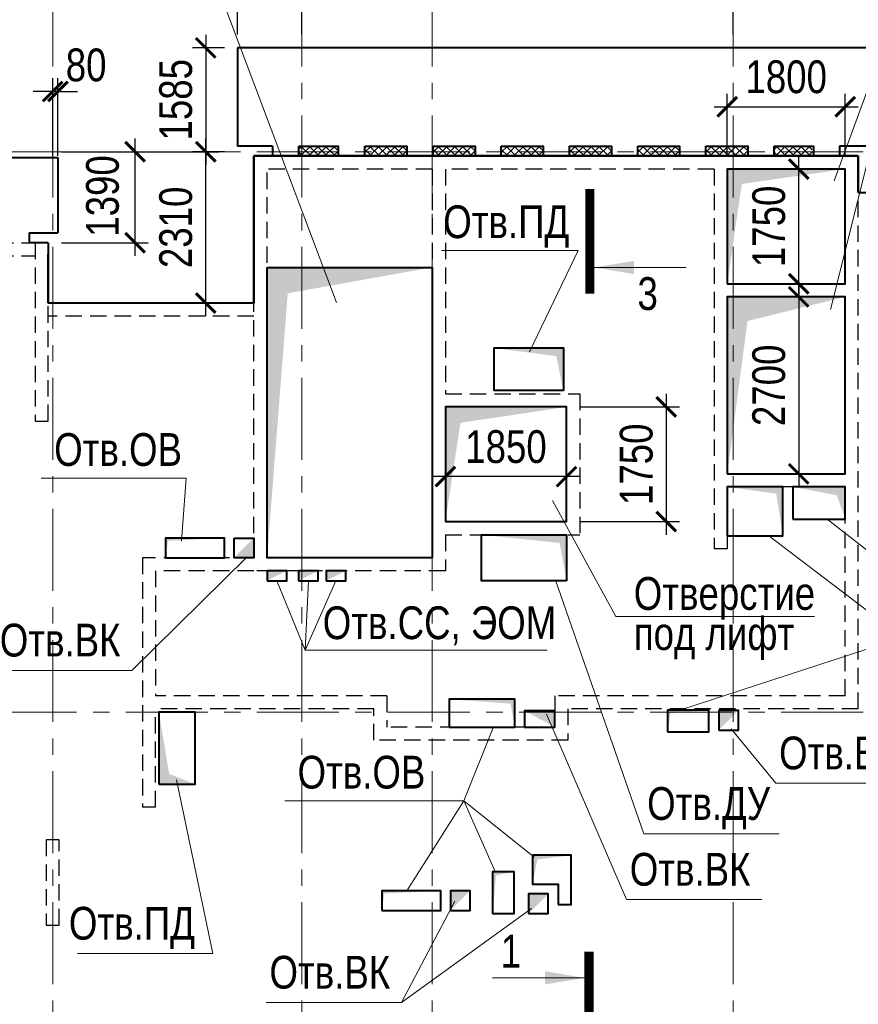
# Model space of a CAD drawing. Header units: inches. Extents: x -8638239 to -8523853, y 3840912 to 4564380.
# Tile 41 of 106: x -8577035 to -8564242, y 4109934 to 4124955. Entities that reach past the tile are written whole.
import ezdxf
from ezdxf.enums import TextEntityAlignment as Align

# ---------------------------------------------------------------- set-up
doc = ezdxf.new("R2010")
doc.units = ezdxf.units.IN
doc.header["$LTSCALE"] = 1000
doc.header["$MEASUREMENT"] = 0
doc.linetypes.add('CENTER', pattern=[2, 1.25, -0.25, 0.25, -0.25])
doc.linetypes.add('HIDDEN', pattern=[0.375, 0.25, -0.125])
for name, color, linetype, lineweight in [('СК-040-С(тены)', 12, 'HIDDEN', 25), ('СК-043-С-ПИЛОНЫ', 5, 'HIDDEN', 25), ('СК-050-П(литы перекрытия)', 3, 'Continuous', 40), ('СК-051-1-П-ОТВЕРСТИЯ ОВ ДУ', 5, 'Continuous', 40), ('СК-051-2-П-ОТВЕРСТИЯ ВК', 1, 'Continuous', 40), ('СК-051-4-П-ОТВЕРСТИЯ ЭО', 2, 'Continuous', 40), ('СК-052-П-БАЛКИ', 1, 'HIDDEN', 30), ('СК-100-О(си)', 7, 'CENTER', 15), ('СК-110-О-РАЗМЕРЫ', 7, 'Continuous', 15), ('СК-300-Р(азмеры)', 7, 'Continuous', 20), ('СК-400-Т(екст)', 7, 'Continuous', 20), ('СК-451-1-Т-ОТВ ОВ ДУ', 5, 'Continuous', 20), ('СК-451-2-Т-ОТВ ВК', 1, 'Continuous', 20), ('СК-451-3-Т-ОТВ ЭО', 2, 'Continuous', 20), ('СК-500-С(ечения)', 5, 'Continuous', 40), ('СК-600-Ш(триховка)', 250, 'Continuous', 13)]:
    doc.layers.add(name, color=color, linetype=linetype, lineweight=lineweight)
doc.styles.add('ARIAL_annotative', font='arial.ttf', dxfattribs={"width": 0.8, "height": 2.5})
doc.styles.add('RUSS', font='arial.ttf', dxfattribs={"width": 0.8})
doc.dimstyles.new('100-200', dxfattribs={"dimscale": 0, "dimtxt": 500, "dimasz": 300, "dimexe": 200, "dimexo": 200, "dimgap": 200, "dimtad": 1, "dimdec": 0, "dimzin": 0, "dimdsep": 46, "dimtxsty": 'RUSS', "dimblk": 'ARCHTICK', "dimcen": 0.096, "dimdle": 200, "dimclrd": 7, "dimclre": 7, "dimclrt": 256, "dimadec": 0, "dimazin": 0, "dimtfac": 1, "dimtdec": 0, "dimtmove": 2, "dimatfit": 3, "dimldrblk": 'OBLIQUE', "dimfxl": 1, "dimtolj": 1, "dimtzin": 0, "dimarcsym": 0})

# ---------------------------------------------------------------- blocks, each defined once
blk = doc.blocks.new('оси')
at = {"layer": 'СК-100-О(си)'}
for p, q in [((-17800, 18534.9), (-17800, -7257.5)), ((-14000, 18534.9), (-14000, -7257.5)), ((-12010, 18534.9), (-12010, -7257.5)), ((-7420, 18534.9), (-7420, -7257.5)), ((-46685.3, 15985), (5846.2, 15985)), ((-46685.3, 7435), (5846.2, 7435))]:
    blk.add_line(p, q, dxfattribs=at)
blk = doc.blocks.new('A$C858fb3ef')
at = {"layer": 'СК-300-Р(азмеры)'}
blk.add_blockref('оси', (0, 0), dxfattribs=at)
blk = doc.blocks.new('A$C573b34c5')
blk.add_blockref('A$C858fb3ef', (0, 0))
blk = doc.blocks.new('Сечение')
at = {"layer": 'СК-500-С(ечения)', "linetype": 'Continuous', "lineweight": 15, "ltscale": 100}
blk.add_line((-200, -35), (-200, -735), dxfattribs=at)
at = {"layer": 'СК-500-С(ечения)', "linetype": 'Continuous', "ltscale": 100, "const_width": 70}
blk.add_lwpolyline([(-400, 0), (400, 0)], dxfattribs=at)
at = {"layer": 'СК-500-С(ечения)', "linetype": 'Continuous', "ltscale": 100}
blk.add_solid([(-200, -35), (-250.3, -335.5), (-149.7, -335.5)], dxfattribs=at)
blk = doc.blocks.new('*U23')
at = {"layer": 'СК-400-Т(екст)', "ltscale": 100, "yscale": 0.01, "zscale": 0.01, "rotation": 89.99999999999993}
for p, xscale in [((0, -4), -0.01), ((0, -27.388), 0.01)]:
    blk.add_blockref('Сечение', p, dxfattribs=dict(at, xscale=xscale))
at = {"layer": 'СК-500-С(ечения)', "color": 0, "ltscale": 100, "style": 'ARIAL_annotative', "width": 0.8}
blk.add_attdef('НОМЕР_СЕЧЕНИЯ_1_1(НОМЕР_ЛИСТА)', text='', height=2.5, rotation=180, dxfattribs=at).set_placement((6.74, -1.226), align=Align.RIGHT)
blk.add_attdef('НОМЕР_СЕЧЕНИЯ_2_1(НОМЕР_ЛИСТА)', text='', height=2.5, rotation=180, dxfattribs=at).set_placement((6.74, -29.421), align=Align.BOTTOM_LEFT)
blk = doc.blocks.new('*U31')
at = {"layer": 'СК-400-Т(екст)', "ltscale": 100, "yscale": 0.01, "zscale": 0.01, "rotation": 89.99999999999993}
for p, xscale in [((0, -4), -0.01), ((0, -26.045), 0.01)]:
    blk.add_blockref('Сечение', p, dxfattribs=dict(at, xscale=xscale))
at = {"layer": 'СК-500-С(ечения)', "color": 0, "ltscale": 100, "style": 'ARIAL_annotative', "width": 0.8}
blk.add_attdef('НОМЕР_СЕЧЕНИЯ_1_1(НОМЕР_ЛИСТА)', text='', height=2.5, rotation=180, dxfattribs=at).set_placement((6.74, -1.226), align=Align.RIGHT)
blk.add_attdef('НОМЕР_СЕЧЕНИЯ_2_1(НОМЕР_ЛИСТА)', text='', height=2.5, rotation=180, dxfattribs=at).set_placement((6.74, -28.078), align=Align.BOTTOM_LEFT)
blk = doc.blocks.new('A$Cc2edbf5f_19эт')
at = {"layer": 'СК-040-С(тены)'}
for p, q in [((38410, 15920), (29190, 15920)), ((29190, 9790), (29190, 15920)), ((38410, 7485), (38410, 15920)), ((31910, 15720), (29390, 15720)), ((29390, 9790), (29390, 15720)), ((31910, 15720), (31910, 9790)), ((32110, 15720), (32110, 12290)), ((36210, 15720), (32110, 15720)), ((36210, 15720), (36210, 9925)), ((38210, 15720), (36410, 15720)), ((36410, 15720), (36410, 13970)), ((38210, 13970), (38210, 15720)), ((38210, 13970), (36410, 13970)), ((38210, 13770), (36410, 13770)), ((36410, 13770), (36410, 11070)), ((38210, 11070), (38210, 13770)), ((32110, 12290), (34160, 12290)), ((34160, 12290), (34160, 10140)), ((32110, 12090), (32110, 10340)), ((32110, 12090), (33960, 12090)), ((33960, 12090), (33960, 10340)), ((38210, 11070), (36410, 11070)), ((38210, 10870), (36410, 10870)), ((36410, 10870), (36410, 9925)), ((38210, 7685), (38210, 10870)), ((32110, 10340), (33960, 10340)), ((32110, 10140), (32110, 9590)), ((32110, 10140), (34160, 10140)), ((36410, 9925), (36210, 9925)), ((27490, 9790), (27490, 5985)), ((29190, 9790), (27490, 9790)), ((29190, 9790), (29190, 9790)), ((31910, 9790), (29390, 9790)), ((27690, 9590), (27690, 7685)), ((29190, 9590), (27690, 9590)), ((32110, 9590), (29190, 9590)), ((31220, 7685), (27690, 7685)), ((31220, 7685), (31220, 7205)), ((38210, 7685), (33780, 7685)), ((33780, 7685), (33780, 7205)), ((31020, 7485), (27690, 7485)), ((27690, 5985), (27690, 7485)), ((31020, 7005), (31020, 7485)), ((38410, 7485), (33980, 7485)), ((33980, 7485), (33980, 7005)), ((33780, 7205), (31220, 7205)), ((33980, 7005), (31020, 7005)), ((27690, 5985), (27490, 5985))]:
    blk.add_line(p, q, dxfattribs=at)
blk.add_lwpolyline([(25853, 14595), (25853, 11876), (26053, 11876), (26053, 14595)], close=True, dxfattribs=at)
at = {"layer": 'СК-043-С-ПИЛОНЫ'}
for p, q in [((26220, 5485), (26020, 5485)), ((26020, 5485), (26020, 4186)), ((26220, 4186), (26220, 5485)), ((26020, 4186), (26220, 4186))]:
    blk.add_line(p, q, dxfattribs=at)
blk = doc.blocks.new('_ArchTick')
at = {"color": 0, "linetype": 'ByBlock', "const_width": 0.15}
blk.add_lwpolyline([(-0.5, -0.5), (0.5, 0.5)], dxfattribs=at)
blk = doc.blocks.new('*D600')
at = {"layer": 'Defpoints', "color": 0, "transparency": 16777216}
for p in [(-8575390, 4122941), (-8574198, 4122941), (-8575390, 4120632)]:
    blk.add_point(p, dxfattribs=at)
at = {"layer": 'СК-110-О-РАЗМЕРЫ', "color": 7, "lineweight": -2, "transparency": 16777216}
for p, q in [((-8574198, 4120432), (-8574198, 4123141)), ((-8575190, 4122941), (-8573998, 4122941)), ((-8575190, 4120632), (-8573998, 4120632))]:
    blk.add_line(p, q, dxfattribs=at)
at = {"layer": 'СК-110-О-РАЗМЕРЫ', "color": 7, "lineweight": -2, "transparency": 16777216, "xscale": 300, "yscale": 300, "zscale": 300}
for p, rotation in [((-8574198, 4122941), 90), ((-8574198, 4120632), 270)]:
    blk.add_blockref('_ArchTick', p, dxfattribs=dict(at, rotation=rotation))
at = {"layer": 'СК-110-О-РАЗМЕРЫ', "transparency": 16777216, "insert": (-8574653, 4121787), "char_height": 500, "attachment_point": 5, "rotation": 90, "style": 'RUSS'}
blk.add_mtext('\\A1;2310', dxfattribs=at)
blk = doc.blocks.new('_Oblique')
at = {"color": 0, "linetype": 'ByBlock', "lineweight": -2}
blk.add_line((-0.5, -0.5), (0.5, 0.5), dxfattribs=at)
blk = doc.blocks.new('*D601')
at = {"layer": 'Defpoints', "color": 0, "transparency": 16777216}
for p in [(-8573712, 4124526), (-8574198, 4122941), (-8573712, 4122941)]:
    blk.add_point(p, dxfattribs=at)
at = {"layer": 'СК-110-О-РАЗМЕРЫ', "color": 7, "lineweight": -2, "transparency": 16777216}
for p, q in [((-8574198, 4124726), (-8574198, 4122741)), ((-8573912, 4124526), (-8574398, 4124526)), ((-8573912, 4122941), (-8574398, 4122941))]:
    blk.add_line(p, q, dxfattribs=at)
at = {"layer": 'СК-110-О-РАЗМЕРЫ', "color": 7, "lineweight": -2, "transparency": 16777216, "xscale": 300, "yscale": 300, "zscale": 300}
for p, rotation in [((-8574198, 4124526), 90), ((-8574198, 4122941), 270)]:
    blk.add_blockref('_ArchTick', p, dxfattribs=dict(at, rotation=rotation))
at = {"layer": 'СК-110-О-РАЗМЕРЫ', "transparency": 16777216, "insert": (-8574653, 4123734), "char_height": 500, "attachment_point": 5, "rotation": 90, "style": 'RUSS'}
blk.add_mtext('\\A1;1585', dxfattribs=at)
blk = doc.blocks.new('*D602')
at = {"layer": 'Defpoints', "color": 0, "transparency": 16777216}
for p in [(-8568692, 4119047), (-8568692, 4117297), (-8567172, 4117297)]:
    blk.add_point(p, dxfattribs=at)
at = {"layer": 'СК-110-О-РАЗМЕРЫ', "color": 7, "lineweight": -2, "transparency": 16777216}
for p, q in [((-8567172, 4119247), (-8567172, 4117097)), ((-8568492, 4119047), (-8566972, 4119047)), ((-8568492, 4117297), (-8566972, 4117297))]:
    blk.add_line(p, q, dxfattribs=at)
at = {"layer": 'СК-110-О-РАЗМЕРЫ', "color": 7, "lineweight": -2, "transparency": 16777216, "xscale": 300, "yscale": 300, "zscale": 300}
for p, rotation in [((-8567172, 4119047), 90), ((-8567172, 4117297), 270)]:
    blk.add_blockref('_ArchTick', p, dxfattribs=dict(at, rotation=rotation))
at = {"layer": 'СК-110-О-РАЗМЕРЫ', "transparency": 16777216, "insert": (-8567627, 4118172), "char_height": 500, "attachment_point": 5, "rotation": 90, "style": 'RUSS'}
blk.add_mtext('\\A1;1750', dxfattribs=at)
blk = doc.blocks.new('*D603')
at = {"layer": 'Defpoints', "color": 0, "transparency": 16777216}
for p in [(-8570542, 4119047), (-8568692, 4119047), (-8570542, 4117984)]:
    blk.add_point(p, dxfattribs=at)
at = {"layer": 'СК-110-О-РАЗМЕРЫ', "color": 7, "lineweight": -2, "transparency": 16777216}
for p, q in [((-8570542, 4118847), (-8570542, 4117784)), ((-8568692, 4118847), (-8568692, 4117784)), ((-8568492, 4117984), (-8570742, 4117984))]:
    blk.add_line(p, q, dxfattribs=at)
at = {"layer": 'СК-110-О-РАЗМЕРЫ', "color": 7, "lineweight": -2, "transparency": 16777216, "xscale": 300, "yscale": 300, "zscale": 300, "rotation": 180}
blk.add_blockref('_ArchTick', (-8570542, 4117984), dxfattribs=at)
at = {"layer": 'СК-110-О-РАЗМЕРЫ', "color": 7, "lineweight": -2, "transparency": 16777216, "xscale": 300, "yscale": 300, "zscale": 300}
blk.add_blockref('_ArchTick', (-8568692, 4117984), dxfattribs=at)
at = {"layer": 'СК-110-О-РАЗМЕРЫ', "transparency": 16777216, "insert": (-8569617, 4118439), "char_height": 500, "attachment_point": 5, "style": 'RUSS'}
blk.add_mtext('\\A1;1850', dxfattribs=at)
blk = doc.blocks.new('*D604')
at = {"layer": 'Defpoints', "color": 0, "transparency": 16777216}
for p in [(-8572732, 4125859), (-8573712, 4124527), (-8572732, 4124527)]:
    blk.add_point(p, dxfattribs=at)
at = {"layer": 'СК-110-О-РАЗМЕРЫ', "color": 7, "lineweight": -2, "transparency": 16777216}
for p, q in [((-8573712, 4124727), (-8573712, 4126059)), ((-8572732, 4124727), (-8572732, 4126059)), ((-8573912, 4125859), (-8572532, 4125859))]:
    blk.add_line(p, q, dxfattribs=at)
at = {"layer": 'СК-110-О-РАЗМЕРЫ', "color": 7, "lineweight": -2, "transparency": 16777216, "xscale": 300, "yscale": 300, "zscale": 300, "rotation": 180}
blk.add_blockref('_ArchTick', (-8573712, 4125859), dxfattribs=at)
at = {"layer": 'СК-110-О-РАЗМЕРЫ', "color": 7, "lineweight": -2, "transparency": 16777216, "xscale": 300, "yscale": 300, "zscale": 300}
blk.add_blockref('_ArchTick', (-8572732, 4125859), dxfattribs=at)
at = {"layer": 'СК-110-О-РАЗМЕРЫ', "transparency": 16777216, "insert": (-8573203, 4126358), "char_height": 500, "attachment_point": 5, "style": 'RUSS'}
blk.add_mtext('\\A1;980', dxfattribs=at)
blk = doc.blocks.new('*D605')
at = {"layer": 'Defpoints', "color": 0, "transparency": 16777216}
for p in [(-8566152, 4125859), (-8566152, 4124527), (-8563992, 4124527)]:
    blk.add_point(p, dxfattribs=at)
at = {"layer": 'СК-110-О-РАЗМЕРЫ', "color": 7, "lineweight": -2, "transparency": 16777216}
for p, q in [((-8566152, 4124727), (-8566152, 4126059)), ((-8563992, 4124727), (-8563992, 4126059)), ((-8563792, 4125859), (-8566352, 4125859))]:
    blk.add_line(p, q, dxfattribs=at)
at = {"layer": 'СК-110-О-РАЗМЕРЫ', "color": 7, "lineweight": -2, "transparency": 16777216, "xscale": 300, "yscale": 300, "zscale": 300, "rotation": 180}
blk.add_blockref('_ArchTick', (-8566152, 4125859), dxfattribs=at)
at = {"layer": 'СК-110-О-РАЗМЕРЫ', "color": 7, "lineweight": -2, "transparency": 16777216, "xscale": 300, "yscale": 300, "zscale": 300}
blk.add_blockref('_ArchTick', (-8563992, 4125859), dxfattribs=at)
at = {"layer": 'СК-110-О-РАЗМЕРЫ', "transparency": 16777216, "insert": (-8565072, 4126314), "char_height": 500, "attachment_point": 5, "style": 'RUSS'}
blk.add_mtext('\\A1;2160', dxfattribs=at)
blk = doc.blocks.new('*D607')
at = {"layer": 'Defpoints', "color": 0, "transparency": 16777216}
for p in [(-8564442, 4123626), (-8566242, 4122677), (-8564442, 4122677)]:
    blk.add_point(p, dxfattribs=at)
at = {"layer": 'СК-110-О-РАЗМЕРЫ', "color": 7, "lineweight": -2, "transparency": 16777216}
for p, q in [((-8566242, 4122877), (-8566242, 4123826)), ((-8564442, 4122877), (-8564442, 4123826)), ((-8566442, 4123626), (-8564242, 4123626))]:
    blk.add_line(p, q, dxfattribs=at)
at = {"layer": 'СК-110-О-РАЗМЕРЫ', "color": 7, "lineweight": -2, "transparency": 16777216, "xscale": 300, "yscale": 300, "zscale": 300, "rotation": 180}
blk.add_blockref('_ArchTick', (-8566242, 4123626), dxfattribs=at)
at = {"layer": 'СК-110-О-РАЗМЕРЫ', "color": 7, "lineweight": -2, "transparency": 16777216, "xscale": 300, "yscale": 300, "zscale": 300}
blk.add_blockref('_ArchTick', (-8564442, 4123626), dxfattribs=at)
at = {"layer": 'СК-110-О-РАЗМЕРЫ', "transparency": 16777216, "insert": (-8565342, 4124081), "char_height": 500, "attachment_point": 5, "style": 'RUSS'}
blk.add_mtext('\\A1;1800', dxfattribs=at)
blk = doc.blocks.new('*D608')
at = {"layer": 'Defpoints', "color": 0, "transparency": 16777216}
for p in [(-8566242, 4122677), (-8565151, 4122677), (-8566242, 4120927)]:
    blk.add_point(p, dxfattribs=at)
at = {"layer": 'СК-110-О-РАЗМЕРЫ', "color": 7, "lineweight": -2, "transparency": 16777216}
for p, q in [((-8565151, 4120727), (-8565151, 4122877)), ((-8566042, 4122677), (-8564951, 4122677)), ((-8566042, 4120927), (-8564951, 4120927))]:
    blk.add_line(p, q, dxfattribs=at)
at = {"layer": 'СК-110-О-РАЗМЕРЫ', "color": 7, "lineweight": -2, "transparency": 16777216, "xscale": 300, "yscale": 300, "zscale": 300}
for p, rotation in [((-8565151, 4122677), 90), ((-8565151, 4120927), 270)]:
    blk.add_blockref('_ArchTick', p, dxfattribs=dict(at, rotation=rotation))
at = {"layer": 'СК-110-О-РАЗМЕРЫ', "transparency": 16777216, "insert": (-8565606, 4121802), "char_height": 500, "attachment_point": 5, "rotation": 90, "style": 'RUSS'}
blk.add_mtext('\\A1;1750', dxfattribs=at)
blk = doc.blocks.new('*D564')
at = {"layer": 'Defpoints', "color": 0, "transparency": 16777216}
for p in [(-8566242, 4120727), (-8566242, 4118027), (-8565151, 4118027)]:
    blk.add_point(p, dxfattribs=at)
at = {"layer": 'СК-110-О-РАЗМЕРЫ', "color": 7, "lineweight": -2, "transparency": 16777216}
for p, q in [((-8565151, 4120927), (-8565151, 4117827)), ((-8566042, 4120727), (-8564951, 4120727)), ((-8566042, 4118027), (-8564951, 4118027))]:
    blk.add_line(p, q, dxfattribs=at)
at = {"layer": 'СК-110-О-РАЗМЕРЫ', "color": 7, "lineweight": -2, "transparency": 16777216, "xscale": 300, "yscale": 300, "zscale": 300}
for p, rotation in [((-8565151, 4120727), 90), ((-8565151, 4118027), 270)]:
    blk.add_blockref('_ArchTick', p, dxfattribs=dict(at, rotation=rotation))
at = {"layer": 'СК-110-О-РАЗМЕРЫ', "transparency": 16777216, "insert": (-8565606, 4119377), "char_height": 500, "attachment_point": 5, "rotation": 90, "style": 'RUSS'}
blk.add_mtext('\\A1;2700', dxfattribs=at)
blk = doc.blocks.new('*D577')
at = {"layer": 'Defpoints', "color": 0, "transparency": 16777216}
for p in [(-8576532, 4123861), (-8576532, 4122677), (-8576452, 4122677)]:
    blk.add_point(p, dxfattribs=at)
at = {"layer": 'СК-110-О-РАЗМЕРЫ', "color": 7, "lineweight": -2, "transparency": 16777216}
for p, q in [((-8576532, 4122877), (-8576532, 4124061)), ((-8576452, 4122877), (-8576452, 4124061)), ((-8576532, 4123861), (-8576832, 4123861)), ((-8576452, 4123861), (-8576532, 4123861)), ((-8576452, 4123861), (-8576152, 4123861))]:
    blk.add_line(p, q, dxfattribs=at)
at = {"layer": 'СК-110-О-РАЗМЕРЫ', "color": 7, "lineweight": -2, "transparency": 16777216, "xscale": 300, "yscale": 300, "zscale": 300}
blk.add_blockref('_ArchTick', (-8576532, 4123861), dxfattribs=at)
at = {"layer": 'СК-110-О-РАЗМЕРЫ', "color": 7, "lineweight": -2, "transparency": 16777216, "xscale": 300, "yscale": 300, "zscale": 300, "rotation": 180}
blk.add_blockref('_ArchTick', (-8576452, 4123861), dxfattribs=at)
at = {"layer": 'СК-110-О-РАЗМЕРЫ', "transparency": 16777216, "insert": (-8576022, 4124262), "char_height": 500, "attachment_point": 5, "style": 'RUSS'}
blk.add_mtext('\\A1;80', dxfattribs=at)
blk = doc.blocks.new('*D578')
at = {"layer": 'Defpoints', "color": 0, "transparency": 16777216}
for p in [(-8576599, 4122941), (-8575276, 4122941), (-8576599, 4121552)]:
    blk.add_point(p, dxfattribs=at)
at = {"layer": 'СК-110-О-РАЗМЕРЫ', "color": 7, "lineweight": -2, "transparency": 16777216}
for p, q in [((-8575276, 4121352), (-8575276, 4123141)), ((-8576399, 4122941), (-8575076, 4122941)), ((-8576399, 4121552), (-8575076, 4121552))]:
    blk.add_line(p, q, dxfattribs=at)
at = {"layer": 'СК-110-О-РАЗМЕРЫ', "color": 7, "lineweight": -2, "transparency": 16777216, "xscale": 300, "yscale": 300, "zscale": 300}
for p, rotation in [((-8575276, 4122941), 90), ((-8575276, 4121552), 270)]:
    blk.add_blockref('_ArchTick', p, dxfattribs=dict(at, rotation=rotation))
at = {"layer": 'СК-110-О-РАЗМЕРЫ', "transparency": 16777216, "insert": (-8575770, 4122266), "char_height": 500, "attachment_point": 5, "rotation": 90, "style": 'RUSS'}
blk.add_mtext('\\A1;1390', dxfattribs=at)

msp = doc.modelspace()

# ---------------------------------------------------------------- hatches: boundary and pattern name
at = {"layer": 'СК-600-Ш(триховка)'}
h = msp.add_hatch(dxfattribs=at)
h.set_pattern_fill('ANSI37', color=256, scale=700)
h.set_pattern_definition([(45, (20955.16, -416831.18), (-61.87184335, 61.87184335), []), (135, (20955.16, -416831.18), (-61.87184335, -61.87184335), [])])
h.paths.add_polyline_path([(-8572194.7, 4123026.7), (-8572777.1, 4123026.6), (-8572777.1, 4122876.8), (-8572194.7, 4122876.8)])
h = msp.add_hatch(dxfattribs=at)
h.set_pattern_fill('ANSI37', color=256, scale=700)
h.set_pattern_definition([(45, (22004.3, -416831.23), (-61.87184335, 61.87184335), []), (135, (22004.3, -416831.23), (-61.87184335, -61.87184335), [])])
h.paths.add_polyline_path([(-8571127.9, 4123026.6), (-8571767.9, 4123026.6), (-8571767.9, 4122876.7), (-8571127.9, 4122876.7)])
h = msp.add_hatch(dxfattribs=at)
h.set_pattern_fill('ANSI37', color=256, scale=700)
h.set_pattern_definition([(45, (23044.3, -416831.23), (-61.87184335, 61.87184335), []), (135, (23044.3, -416831.23), (-61.87184335, -61.87184335), [])])
h.paths.add_polyline_path([(-8570087.9, 4123026.6), (-8570727.9, 4123026.6), (-8570727.9, 4122876.7), (-8570087.9, 4122876.7)])
h = msp.add_hatch(dxfattribs=at)
h.set_pattern_fill('ANSI37', color=256, scale=700)
h.set_pattern_definition([(45, (24084.3, -416831.23), (-61.87184335, 61.87184335), []), (135, (24084.3, -416831.23), (-61.87184335, -61.87184335), [])])
h.paths.add_polyline_path([(-8569047.9, 4123026.6), (-8569687.9, 4123026.6), (-8569687.9, 4122876.7), (-8569047.9, 4122876.7)])
h = msp.add_hatch(dxfattribs=at)
h.set_pattern_fill('ANSI37', color=256, scale=700)
h.set_pattern_definition([(45, (25124.3, -416831.23), (-61.87184335, 61.87184335), []), (135, (25124.3, -416831.23), (-61.87184335, -61.87184335), [])])
h.paths.add_polyline_path([(-8568007.9, 4123026.6), (-8568647.9, 4123026.6), (-8568647.9, 4122876.7), (-8568007.9, 4122876.7)])
h = msp.add_hatch(dxfattribs=at)
h.set_pattern_fill('ANSI37', color=256, scale=700)
h.set_pattern_definition([(45, (26164.3, -416831.23), (-61.87184335, 61.87184335), []), (135, (26164.3, -416831.23), (-61.87184335, -61.87184335), [])])
h.paths.add_polyline_path([(-8566967.9, 4123026.6), (-8567607.9, 4123026.6), (-8567607.9, 4122876.7), (-8566967.9, 4122876.7)])
h = msp.add_hatch(dxfattribs=at)
h.set_pattern_fill('ANSI37', color=256, scale=700)
h.set_pattern_definition([(45, (27204.3, -416831.23), (-61.87184335, 61.87184335), []), (135, (27204.3, -416831.23), (-61.87184335, -61.87184335), [])])
h.paths.add_polyline_path([(-8565927.9, 4123026.6), (-8566567.9, 4123026.6), (-8566567.9, 4122876.7), (-8565927.9, 4122876.7)])
h = msp.add_hatch(dxfattribs=at)
h.set_pattern_fill('ANSI37', color=256, scale=700)
h.set_pattern_definition([(45, (28204.3, -416831.23), (-61.87184335, 61.87184335), []), (135, (28204.3, -416831.23), (-61.87184335, -61.87184335), [])])
h.paths.add_polyline_path([(-8564945.6, 4123026.6), (-8565527.9, 4123026.6), (-8565527.9, 4122876.7), (-8564945.6, 4122876.7)])

# ---------------------------------------------------------------- linework, layer by layer
at = {"layer": 'СК-050-П(литы перекрытия)'}
for p, q in [((-8563992.1, 4124527), (-8573712.1, 4124527)), ((-8573712.1, 4124527), (-8573712.1, 4123026.8)), ((-8573177.1, 4123026.8), (-8573712.1, 4123026.8)), ((-8573177.1, 4123026.8), (-8573177.1, 4122876.8)), ((-8563992.1, 4123026.7), (-8564527.1, 4123026.7)), ((-8564527.1, 4123026.7), (-8564527.1, 4122876.7)), ((-8580502, 4122851.7), (-8576451.9, 4122851.7)), ((-8576451.9, 4122851.8), (-8576451.9, 4121701.8)), ((-8564242.1, 4122876.8), (-8573462.1, 4122876.8)), ((-8573462.1, 4122876.8), (-8573462.1, 4120631.9)), ((-8573462.1, 4120640.4), (-8573462.1, 4122876.8)), ((-8573462.1, 4122876.8), (-8564242.1, 4122876.8)), ((-8564242.1, 4122316.8), (-8564242.1, 4122876.8)), ((-8564242.1, 4122876.8), (-8564242.1, 4122316.8)), ((-8576891.2, 4121701.8), (-8576891.2, 4121551.8)), ((-8576891.2, 4121701.8), (-8576451.9, 4121701.7)), ((-8576599.2, 4121551.8), (-8576891.2, 4121551.8)), ((-8576599.2, 4121551.8), (-8576599.2, 4120631.9)), ((-8576599.2, 4120631.9), (-8576599.2, 4121376.7)), ((-8573462.1, 4120631.9), (-8576599.2, 4120631.9))]:
    msp.add_line(p, q, dxfattribs=at)
msp.add_lwpolyline([(-8564242.1, 4122316.8), (-8560861.6, 4122316.8), (-8560861.6, 4123242.5), (-8557121.5, 4123242.5), (-8557121.5, 4106757.2), (-8566191.9, 4106757.2)], dxfattribs=at)
for points in [[(-8572777.1, 4123026.7), (-8572177.1, 4123026.7), (-8572177.1, 4122876.8), (-8572777.1, 4122876.8)], [(-8571767.9, 4123026.7), (-8571127.9, 4123026.7), (-8571127.9, 4122876.7), (-8571767.9, 4122876.7)], [(-8570727.9, 4123026.7), (-8570087.9, 4123026.7), (-8570087.9, 4122876.7), (-8570727.9, 4122876.7)], [(-8569687.9, 4123026.7), (-8569047.9, 4123026.7), (-8569047.9, 4122876.7), (-8569687.9, 4122876.7)], [(-8568647.9, 4123026.7), (-8568007.9, 4123026.7), (-8568007.9, 4122876.7), (-8568647.9, 4122876.7)], [(-8567607.9, 4123026.7), (-8566967.9, 4123026.7), (-8566967.9, 4122876.7), (-8567607.9, 4122876.7)], [(-8566567.9, 4123026.7), (-8565927.9, 4123026.7), (-8565927.9, 4122876.7), (-8566567.9, 4122876.7)], [(-8565527.9, 4123026.7), (-8564927.9, 4123026.7), (-8564927.9, 4122876.7), (-8565527.9, 4122876.7)], [(-8566242, 4120927.1), (-8564442.1, 4120927.1), (-8564442.1, 4122677.2), (-8566242, 4122677.2)], [(-8573262.1, 4121176.7), (-8570742.1, 4121176.7), (-8570742.1, 4116746.8), (-8573262.1, 4116746.8)], [(-8566242.1, 4118027.1), (-8564442.1, 4118027.1), (-8564442.1, 4120727.1), (-8566242.1, 4120727.1)], [(-8570542, 4117297.1), (-8568692.1, 4117297.1), (-8568692.1, 4119047.1), (-8570542, 4119047.1)]]:
    msp.add_lwpolyline(points, close=True, dxfattribs=at)
at = {"layer": 'СК-051-1-П-ОТВЕРСТИЯ ОВ ДУ'}
for points in [[(-8568742, 4119296.9), (-8569797, 4119296.9), (-8569797, 4119946.9), (-8568742, 4119946.9)], [(-8566242.1, 4117081.9), (-8565392, 4117081.9), (-8565392, 4117826.8), (-8566242.1, 4117826.8)], [(-8574812, 4116747.1), (-8573912, 4116747.1), (-8573912, 4117047.1), (-8574812, 4117047.1)], [(-8568692.1, 4116396.8), (-8569992.1, 4116396.8), (-8569992.1, 4117096.8), (-8568692.1, 4117096.8)], [(-8570482, 4114161.7), (-8569482, 4114161.7), (-8569482, 4114586.8), (-8570482, 4114586.8)], [(-8574911.9, 4113291.8), (-8574359.6, 4113291.8), (-8574359.6, 4114391.8), (-8574911.9, 4114391.8)], [(-8567152, 4114091.9), (-8566522, 4114091.9), (-8566522, 4114421.9), (-8567152, 4114421.9)], [(-8569821.9, 4111316.7), (-8569492, 4111316.7), (-8569492, 4111956.7), (-8569821.9, 4111956.7)], [(-8571512, 4111366.7), (-8570612, 4111366.7), (-8570612, 4111666.7), (-8571512, 4111666.7)]]:
    msp.add_lwpolyline(points, close=True, dxfattribs=at)
msp.add_lwpolyline([(-8568821.8, 4111456.6), (-8568621.8, 4111456.6), (-8568621.8, 4112206.6), (-8569211.8, 4112206.6), (-8569211.8, 4111766.6), (-8568821.8, 4111766.6), (-8568821.8, 4111456.6)], dxfattribs=at)
for points in [[(-8568742, 4119296.9), (-8568742, 4119946.9), (-8568848.7, 4119822), (-8569797, 4119946.9)], [(-8565392.1, 4117081.9), (-8565392, 4117826.8), (-8565494.1, 4117724.6), (-8566242, 4117826.8)], [(-8574812, 4116747.1), (-8574812, 4117047.1), (-8574771.7, 4117005.5), (-8573912, 4117046.9)], [(-8568692.1, 4116396.8), (-8568692.1, 4117096.8), (-8568798.7, 4116971.9), (-8569992.1, 4117096.8)], [(-8569482, 4114161.7), (-8569482, 4114586.8), (-8569547.9, 4114520.6), (-8570482, 4114586.8)], [(-8574361.9, 4113291.8), (-8574911.9, 4113291.8), (-8574754.8, 4113448.9), (-8574911.9, 4114391.8)], [(-8567152, 4114091.9), (-8567152, 4114421.9), (-8567104.5, 4114374.6), (-8566522, 4114421.9)], [(-8569211.8, 4111766.6), (-8569211.8, 4112206.6), (-8569138, 4112143), (-8568621.8, 4112206.6)], [(-8569821.9, 4111316.7), (-8569821.9, 4111956.7), (-8569768.8, 4111899), (-8569492, 4111956.7)], [(-8571512, 4111366.7), (-8571512, 4111666.7), (-8571471.7, 4111625.1), (-8570612, 4111666.5)]]:
    msp.add_solid(points, dxfattribs=at)
at = {"layer": 'СК-051-2-П-ОТВЕРСТИЯ ВК'}
for points in [[(-8565242, 4117336.9), (-8564442.1, 4117336.9), (-8564442.1, 4117826.8), (-8565242, 4117826.8)], [(-8573762, 4117047.7), (-8573462, 4117047.7), (-8573462, 4116747.1), (-8573762, 4116747.1)], [(-8569332, 4114161.8), (-8568872, 4114161.8), (-8568872, 4114411.8), (-8569332, 4114411.8)], [(-8566372, 4114116.8), (-8566072, 4114116.8), (-8566072, 4114416.8), (-8566372, 4114416.8)], [(-8570462, 4111366.7), (-8570162, 4111366.7), (-8570162, 4111666.7), (-8570462, 4111666.7)], [(-8569271.9, 4111316.7), (-8568971.8, 4111316.7), (-8568971.8, 4111616.6), (-8569271.9, 4111616.6)]]:
    msp.add_lwpolyline(points, close=True, dxfattribs=at)
for points in [[(-8564442.1, 4117336.9), (-8564442.1, 4117826.8), (-8564568.5, 4117700.3), (-8565242, 4117826.8)], [(-8573762, 4116747.7), (-8573462, 4116747.7), (-8573462, 4117047.7)], [(-8568872, 4114161.8), (-8568872, 4114411.8), (-8569332, 4114411.8)], [(-8566372, 4114116.8), (-8566072, 4114416.8), (-8566372, 4114416.8)], [(-8570462, 4111366.7), (-8570162, 4111666.7), (-8570462, 4111666.7)], [(-8569271.9, 4111316.7), (-8568971.8, 4111616.6), (-8569271.9, 4111616.6)]]:
    msp.add_solid(points, dxfattribs=at)
at = {"layer": 'СК-051-4-П-ОТВЕРСТИЯ ЭО'}
for points in [[(-8573262, 4116396.8), (-8572962, 4116396.8), (-8572962, 4116546.8), (-8573262, 4116546.8)], [(-8572782, 4116396.8), (-8572482, 4116396.8), (-8572482, 4116546.8), (-8572782, 4116546.8)], [(-8572362, 4116396.8), (-8572062, 4116396.8), (-8572062, 4116546.8), (-8572362, 4116546.8)]]:
    msp.add_lwpolyline(points, close=True, dxfattribs=at)
for points in [[(-8573262, 4116396.8), (-8572962, 4116546.8), (-8573261.9, 4116546.8)], [(-8572782, 4116396.8), (-8572482, 4116546.8), (-8572781.9, 4116546.8)], [(-8572362, 4116396.8), (-8572062, 4116546.8), (-8572361.9, 4116546.8)]]:
    msp.add_solid(points, dxfattribs=at)
at = {"layer": 'СК-052-П-БАЛКИ'}
for p, q in [((-8560861.8, 4122116.8), (-8564242.1, 4122116.8)), ((-8580382.1, 4121551.7), (-8576799.2, 4121551.7)), ((-8580382.1, 4121351.7), (-8576799.2, 4121351.7)), ((-8573462.1, 4120431.9), (-8576599.2, 4120431.9))]:
    msp.add_line(p, q, dxfattribs=at)
at = {"layer": 'СК-110-О-РАЗМЕРЫ'}
msp.add_line((-8563242.8, 4126230.2), (-8564668, 4120531.5), dxfattribs=at)
for points in [[(-8566242, 4120927.1), (-8566242, 4122677.2), (-8566019.4, 4122449.3), (-8564442.1, 4122677.2)], [(-8573262.1, 4116747.1), (-8573262.1, 4121176.7), (-8572945.9, 4120780.9), (-8570742.1, 4121176.7)], [(-8566242.1, 4118027.1), (-8566242.1, 4120727.1), (-8565932, 4120357.9), (-8564442.1, 4120727.1)], [(-8570542, 4117297.1), (-8570542, 4119047.1), (-8570311.3, 4118805.1), (-8568692.1, 4119047.1)]]:
    msp.add_solid(points, dxfattribs=at)
at = {"layer": 'СК-400-Т(екст)', "color": 7}
msp.add_line((-8570742.1, 4121176.7), (-8573262.1, 4121176.7), dxfattribs=at)
for points in [[(-8578141, 4126286.2), (-8574329.8, 4126286.2), (-8572203.4, 4120640.4)], [(-8560396.2, 4126230.2), (-8563242.8, 4126230.2), (-8564611, 4122498.1)], [(-8564911.4, 4115847.8), (-8567938.7, 4115847.8), (-8568905.5, 4117618.8)]]:
    msp.add_lwpolyline(points, dxfattribs=at)
at = {"layer": 'СК-451-1-Т-ОТВ ОВ ДУ', "lineweight": 13}
for p, q in [((-8570598.3, 4121434), (-8568513.9, 4121434)), ((-8568513.9, 4121434), (-8569259.7, 4119888.4)), ((-8576705.4, 4117960.7), (-8574494.6, 4117960.7)), ((-8574494.6, 4117960.7), (-8574567.2, 4116997.2)), ((-8563567.4, 4115530.4), (-8565609.5, 4117081.9)), ((-8567515.5, 4112534.8), (-8568859.7, 4116403.3)), ((-8563567.4, 4115530.4), (-8566950.5, 4114424.1)), ((-8570260.2, 4113037.9), (-8569806.2, 4114168.4)), ((-8574089.7, 4110707.5), (-8574644.5, 4113356.5)), ((-8572992.8, 4113037.9), (-8570260.2, 4113037.9)), ((-8570260.2, 4113037.9), (-8571128.6, 4111665.1)), ((-8570260.2, 4113037.9), (-8569188, 4112179.7)), ((-8570260.2, 4113037.9), (-8569781.4, 4111957.4)), ((-8567515.5, 4112534.8), (-8565450, 4112534.8)), ((-8576155.2, 4110707.5), (-8574089.7, 4110707.5))]:
    msp.add_line(p, q, dxfattribs=at)
at = {"layer": 'СК-451-2-Т-ОТВ ВК', "lineweight": 15}
for p, q in [((-8563503.9, 4116382.6), (-8564718.8, 4117336.9)), ((-8575325, 4115027.2), (-8573566.2, 4116761.7)), ((-8577390.5, 4115027.2), (-8575325, 4115027.2)), ((-8567780, 4111530.8), (-8569000.1, 4114358.5)), ((-8565502.3, 4113305.5), (-8566184.1, 4114137.1)), ((-8565502.3, 4113305.5), (-8563436.7, 4113305.5)), ((-8571211.1, 4109960.3), (-8570398.2, 4111505.9)), ((-8567780, 4111530.8), (-8565714.4, 4111530.8)), ((-8571211.1, 4109960.3), (-8569226.7, 4111395.7)), ((-8573276.6, 4109960.3), (-8571211.1, 4109960.3))]:
    msp.add_line(p, q, dxfattribs=at)
at = {"layer": 'СК-451-3-Т-ОТВ ЭО', "lineweight": 20}
for q in [(-8573112, 4116396.8), (-8572212, 4116396.8), (-8572632, 4116396.8), (-8568987.1, 4115335.4)]:
    msp.add_line((-8572680.7, 4115335.4), q, dxfattribs=at)

# ---------------------------------------------------------------- block references
at = {"layer": 'СК-050-П(литы перекрытия)'}
msp.add_blockref('A$Cc2edbf5f_19эт', (-8602652.1, 4106956.7), dxfattribs=at)
at = {"layer": 'СК-300-Р(азмеры)'}
msp.add_blockref('A$C573b34c5', (-8558731.8, 4106956.4), dxfattribs=at)
at = {"layer": 'СК-500-С(ечения)'}
ref = msp.add_blockref('*U31', (-8568337.2, 4120774.6), dxfattribs=dict(at, xscale=-200, yscale=200, zscale=200, rotation=180))
ref.add_attrib('НОМЕР_СЕЧЕНИЯ_2_1(НОМЕР_ЛИСТА)', '3', dxfattribs={"color": 0, "ltscale": 100, "height": 500, "style": 'ARIAL_annotative', "width": 0.8}).set_placement((-8566989.2, 4126390.2), align=Align.BOTTOM_RIGHT)
ref.add_attrib('НОМЕР_СЕЧЕНИЯ_1_1(НОМЕР_ЛИСТА)', '3', dxfattribs={"color": 0, "ltscale": 100, "height": 500, "style": 'ARIAL_annotative', "width": 0.8}).set_placement((-8567300, 4120526.7), align=Align.RIGHT)
ref = msp.add_blockref('*U23', (-8568350.1, 4104459.7), dxfattribs=dict(at, xscale=200, yscale=200, zscale=200, rotation=180))
ref.add_attrib('НОМЕР_СЕЧЕНИЯ_2_1(НОМЕР_ЛИСТА)', '1', dxfattribs={"color": 0, "ltscale": 100, "height": 500, "rotation": 360, "style": 'ARIAL_annotative', "width": 0.8}).set_placement((-8569698, 4110344), align=Align.BOTTOM_LEFT)
ref.add_attrib('НОМЕР_СЕЧЕНИЯ_1_1(НОМЕР_ЛИСТА)', '1', dxfattribs={"color": 0, "ltscale": 100, "height": 500, "rotation": 360, "style": 'ARIAL_annotative', "width": 0.8}).set_placement((-8569387.3, 4104211.8), align=Align.RIGHT)

# ---------------------------------------------------------------- texts
at = {"layer": 'СК-400-Т(екст)', "color": 7, "style": 'RUSS', "width": 0.8}
for s, p in [('Отверстие', (-8567667.4, 4115951.8)), ('под лифт', (-8567667.4, 4115339.7))]:
    msp.add_text(s, height=500, dxfattribs=at).set_placement(p)
at = {"layer": 'СК-451-1-Т-ОТВ ОВ ДУ', "lineweight": 13, "style": 'RUSS', "width": 0.8}
for s, p in [('Отв.ПД', (-8570574, 4121622.6)), ('Отв.ОВ', (-8576509.4, 4118147.9)), ('Отв.ОВ', (-8572796.8, 4113225.2)), ('Отв.ДУ', (-8567463.8, 4112747.5)), ('Отв.ПД', (-8576284.5, 4110920.2))]:
    msp.add_text(s, height=500, dxfattribs=at).set_placement(p)
at = {"layer": 'СК-451-2-Т-ОТВ ВК', "lineweight": 15, "style": 'RUSS', "width": 0.8}
for p in [(-8577338.8, 4115239.9), (-8565450.5, 4113518.2), (-8567728.2, 4111743.5), (-8573224.9, 4110173)]:
    msp.add_text('Отв.ВК', height=500, dxfattribs=at).set_placement(p)
at = {"layer": 'СК-451-3-Т-ОТВ ЭО', "style": 'RUSS', "width": 0.8}
msp.add_text('Отв.CC, ЭОМ', height=500, dxfattribs=at).set_placement((-8572412.1, 4115504.8))

# ---------------------------------------------------------------- dimensions: what is measured, and where the dimension line sits
at = {"layer": 'СК-110-О-РАЗМЕРЫ'}
for base, p1, p2, picture, middle in [((-8572731.8, 4125858.6), (-8573712.1, 4124527), (-8572731.8, 4124527), '*D604', (-8573202.9, 4126358.1)), ((-8576531.8, 4123860.5), (-8576452, 4122676.7), (-8576531.8, 4122676.7), '*D577', (-8576021.7, 4124261.6))]:
    dim = msp.add_linear_dim(base=base, p1=p1, p2=p2, dimstyle='100-200', override={"dimscale": 1}, dxfattribs=at)
    dim.commit()
    dim.dimension.update_dxf_attribs({"geometry": picture, "text_midpoint": middle, "dimtype": 160})
for base, p1, p2, picture, middle in [((-8566151.8, 4125858.6), (-8563992.1, 4124527), (-8566151.8, 4124527), '*D605', (-8565072, 4126313.9)), ((-8564442.1, 4123625.5), (-8566242, 4122676.8), (-8564442.1, 4122676.8), '*D607', (-8565342, 4124080.8)), ((-8570542.1, 4117984), (-8568692.1, 4119046.7), (-8570542.1, 4119046.7), '*D603', (-8569617.1, 4118439.3))]:
    dim = msp.add_linear_dim(base=base, p1=p1, p2=p2, dimstyle='100-200', override={"dimscale": 1}, dxfattribs=at)
    dim.commit()
    dim.dimension.update_dxf_attribs({"geometry": picture, "text_midpoint": middle})
for base, p1, p2, picture, middle in [((-8574197.8, 4122941.4), (-8573712.1, 4124526), (-8573712.1, 4122941.4), '*D601', (-8574653.1, 4123733.7)), ((-8574197.7903, 4122941.4188), (-8575389.6609, 4120631.8952), (-8575389.6609, 4122941.4188), '*D600', (-8574653.2474, 4121786.657)), ((-8565150.5, 4122676.8), (-8566242, 4120926.8), (-8566242, 4122676.8), '*D608', (-8565605.8, 4121801.8)), ((-8565150.5, 4118026.8), (-8566242, 4120726.8), (-8566242, 4118026.8), '*D564', (-8565605.8, 4119376.8)), ((-8567172.2, 4117296.7), (-8568692.1, 4119046.7), (-8568692.1, 4117296.7), '*D602', (-8567627.5, 4118171.7))]:
    dim = msp.add_linear_dim(base=base, p1=p1, p2=p2, angle=90, dimstyle='100-200', override={"dimscale": 1}, dxfattribs=at)
    dim.commit()
    dim.dimension.update_dxf_attribs({"geometry": picture, "text_midpoint": middle})
dim = msp.add_linear_dim(base=(-8575275.9, 4122941.4), p1=(-8576599.2, 4121551.8), p2=(-8576599.2, 4122941.4), angle=90, dimstyle='100-200', override={"dimscale": 1}, dxfattribs=at)
dim.commit()
dim.dimension.update_dxf_attribs({"geometry": '*D578', "text_midpoint": (-8575769.7, 4122266.4), "dimtype": 160})

doc.saveas('drawing.dxf')
